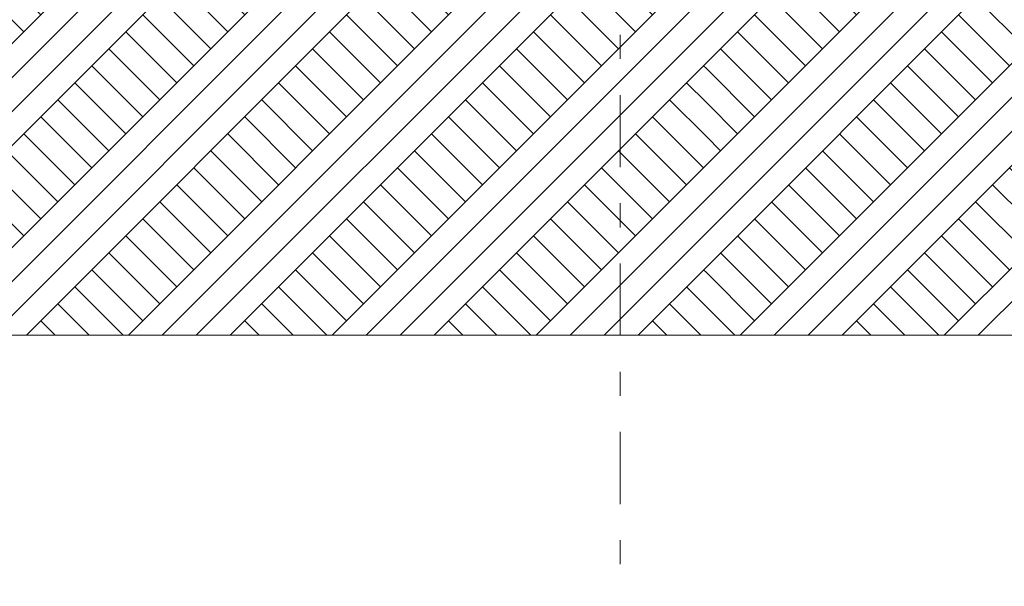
# Model space of a CAD drawing. Header units: metres. Extents: x -52 to 321, y -8 to 26.
# Tile 93 of 256: x 280.92 to 285.02, y -4.15 to -1.79. Entities that reach past the tile are written whole.
import ezdxf

# ---------------------------------------------------------------- set-up
doc = ezdxf.new("R2010")
doc.units = ezdxf.units.M
doc.header["$MEASUREMENT"] = 0
doc.linetypes.add('Schnittlinie', pattern=[0.6, 0.3, -0.15, 0, -0.15])
doc.layers.add('60 Gelände 2D Übersicht', color=7, linetype='Continuous')
doc.layers.add('60 Gelände Hänle', color=7, linetype='Continuous')
pattern_1 = [(45, (33626.11544, -0.00275), (-0.2121320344, 0.2121320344), []), (45, (33626.0447, 0.06797), (-0.424264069, 0.424264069), []), (45, (33625.974, 0.1387), (-0.424264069, 0.424264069), []), (135, (33625.9033, 0.20939), (0.07071067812, 0.07071067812), [0.3, -0.3])]

msp = doc.modelspace()

# ---------------------------------------------------------------- hatches: boundary and pattern name
at = {"layer": '60 Gelände Hänle', "linetype": 'Continuous', "lineweight": 18, "true_color": 0x9f9f9f}
h = msp.add_hatch(dxfattribs=at)
h.set_pattern_fill('Boden__gewachsen_0002', color=253, style=0, pattern_type=2)
h.set_pattern_definition(pattern_1)
h.paths.add_polyline_path([(283.7799, -3.1027), (283.7799, -1.3923), (282.6232, -1.1489), (279.1961, -0.4426), (279.1961, -3.1027)])
h = msp.add_hatch(dxfattribs=at)
h.set_pattern_fill('Boden__gewachsen_0002', color=253, style=0, pattern_type=2)
h.set_pattern_definition(pattern_1)
h.paths.add_polyline_path([(286.6743, -3.1027), (286.6743, -1.3281), (285.9698, -1.3425), (283.7799, -1.3945), (283.7799, -3.1027)])

# ---------------------------------------------------------------- linework, layer by layer
at = {"layer": '60 Gelände 2D Übersicht', "color": 7, "linetype": 'Schnittlinie', "lineweight": 13}
msp.add_line((283.4206, 14.6956), (283.4206, -4.1464), dxfattribs=at)
at = {"layer": '60 Gelände Hänle', "color": 7, "linetype": 'Continuous', "lineweight": 18}
for p, q in [((283.7799, -3.1027), (279.1961, -3.1027)), ((286.6743, -3.1027), (283.7799, -3.1027))]:
    msp.add_line(p, q, dxfattribs=at)

doc.saveas('drawing.dxf')
